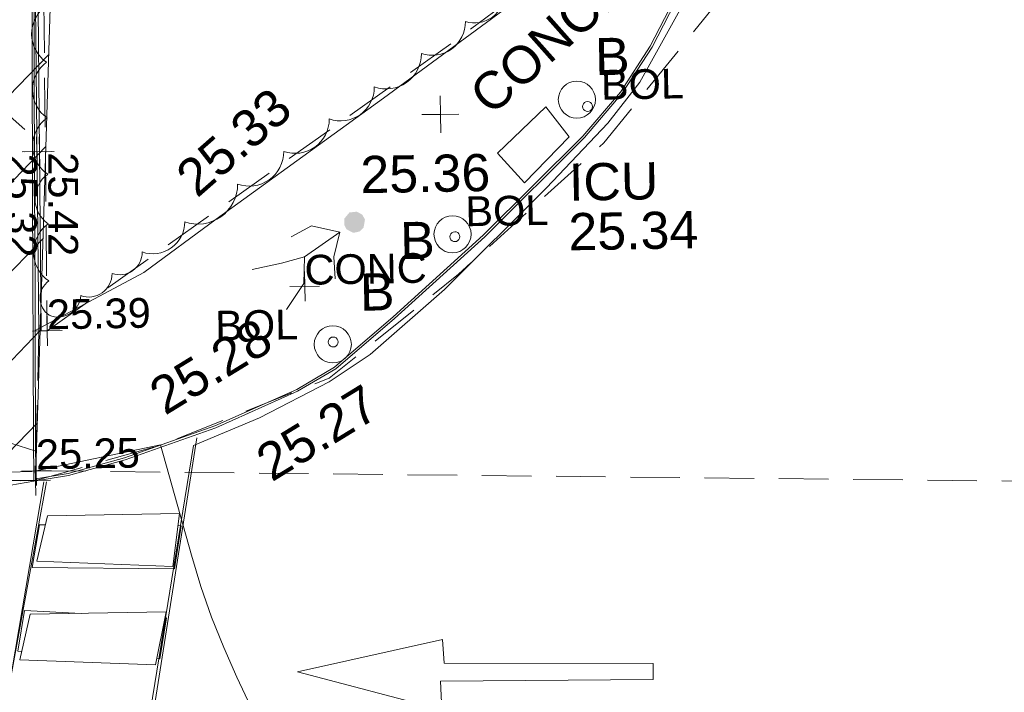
# Model space of a CAD drawing. Header units: millimetres. Extents: x -287732 to 520720, y -88450 to 287754.
# Tile 115 of 256: x -222827 to -212884, y 82152 to 88941. Entities that reach past the tile are written whole.
import ezdxf

# ---------------------------------------------------------------- set-up
doc = ezdxf.new("R2010")
doc.units = ezdxf.units.MM
doc.linetypes.add('IMPORT-DASHED _2_', pattern=[750, 500, -250])
doc.linetypes.add('IMPORT-UG_ELEC_STREET LIGHTING_QLB2 _2_', pattern=[2700, 1500, -300, 0, -250, 150, -300, 0, -200])
for name, color, linetype, lineweight, true_color in [('00_TOPO_FOOTPATH', 7, 'Continuous', 9, 0xa50000), ('00_TOPO_FURN_BOLLARD', 7, 'Continuous', 9, 0x666666), ('00_TOPO_KERB_BOTTOM', 1, 'Continuous', 9, 0xff0000), ('00_TOPO_KERB_TOP', 7, 'Continuous', 9, 0xa500a5), ('00_TOPO_LEVEL_SPOT', 7, 'Continuous', 9, 0x666666), ('00_TOPO_ROAD_MARKING_ARROWS', 7, 'Continuous', 9, 0x999999), ('00_TOPO_ROAD_MARKING_WHITE_CONTINUOUS', 7, 'Continuous', 9, 0x999999), ('00_TOPO_SERV_IC', 5, 'Continuous', 9, 0x0000ff), ('12333-PUM-2D-U-0001-C01 - Rev2_REVIT IMPORT_dwg', 7, 'Continuous', 9, 0x767676), ('BOLLARD', 7, 'Continuous', 9, 0x00a5a5), ('BOLLARD_TXT', 7, 'Continuous', 9, 0x00a5a5), ('CONTOURS_MINOR', 7, 'Continuous', 9, 0x00a5a5), ('FORM_LINE', 7, 'IMPORT-DASHED _2_', 9, 0x00a500), ('FORM_LINE_LVL', 7, 'Continuous', 9, 0x00a500), ('KERB_BOTTOM', 7, 'Continuous', 9, 0x0000a5), ('KERB_BOTTOM_LVL', 7, 'Continuous', 9, 0x0000a5), ('KERB_TOP', 2, 'Continuous', 9, 0xffff00), ('KERB_TOP_LVL', 2, 'Continuous', 9, 0xffff00), ('MARKINGS_WHITE_LINE', 7, 'Continuous', 9, 0xc0c0c0), ('MARKINGS_YELLOW_LINE', 7, 'Continuous', 9, 0xc0c0c0), ('PUM-UNABLE TO SURVEY', 190, 'Continuous', 9, 0x7f00ff), ('VEGETATION', 7, 'Continuous', 9, 0x00a500)]:
    doc.layers.add(name, color=color, linetype=linetype, lineweight=lineweight, true_color=true_color)
for name, color, linetype, lineweight in [('00_TOPO_PEDASTRIAN', 7, 'Continuous', 9), ('00_TOPO_SURFACE', 7, 'Continuous', 9), ('00_TOPO_SURVEY_TEXT', 7, 'Continuous', 9), ('00_UAV_SURFACE', 7, 'Continuous', 9), ('CHANGE_OF_SURFACE', 7, 'IMPORT-DASHED _2_', 9), ('CHANGE_OF_SURFACE_LVL', 7, 'Continuous', 9), ('Text', 7, 'Continuous', 9), ('TEXT_TXT', 7, 'Continuous', 9)]:
    doc.layers.add(name, color=color, linetype=linetype, lineweight=lineweight)
doc.styles.add('Arial_3', font='arial.ttf', dxfattribs={"height": 300})
doc.styles.add('Swis721 Lt BT_2', font='swissl.ttf', dxfattribs={"height": 375})

# ---------------------------------------------------------------- blocks, each defined once
blk = doc.blocks.new('12333-PUM-2D-U-0001-C01 - Rev2_REVIT IMPORT_dwg_PEDESTRIAN CROSS-2077055-Site Location Plan Proposed')
at = {"layer": '00_TOPO_PEDASTRIAN', "true_color": 0xe2e2e2}
blk.add_hatch(color=254, dxfattribs=at).paths.add_polyline_path([(533684057.2, 725646030.3), (533684112.3, 725646041.7), (533684154.3, 725646079.1), (533684169.8, 725646160.8), (533684144.6, 725646211), (533684089.2, 725646242.4), (533684014.7, 725646235.8), (533683960.3, 725646172.9), (533683959.3, 725646112.4), (533683982.4, 725646066.5), (533684042.4, 725646033.1)])
at = {"layer": '00_TOPO_PEDASTRIAN', "color": 253, "true_color": 0xaaaaaa, "flags": 128}
for points in [[(533683422.6, 725646000.8), (533683628.2, 725646107.8), (533683914.6, 725646038.7), (533683849.7, 725645792.3), (533683859.7, 725645569.5)], [(533683914.6, 725646038.7), (533683552.5, 725645795.5), (533683540.6, 725645526.8), (533683361.2, 725645267.7)], [(533683552.5, 725645795.5), (533683319.9, 725645737.3), (533683022.6, 725645677.5)]]:
    blk.add_lwpolyline(points, dxfattribs=at)
blk = doc.blocks.new('12333-PUM-2D-U-0001-C01 - Rev2_REVIT IMPORT_dwg_MSL_Bollard_2-2077182-Site Location Plan Proposed')
at = {"layer": '00_TOPO_FURN_BOLLARD', "color": 254, "true_color": 0xcccccc}
blk.add_circle((0, 0), 62.5, dxfattribs=at)
blk = doc.blocks.new('12333-PUM-2D-U-0001-C01 - Rev2_REVIT IMPORT_dwg_MM-2077200-Site Location Plan Proposed')
at = {"layer": '00_TOPO_LEVEL_SPOT', "color": 254, "true_color": 0xcccccc, "flags": 128}
for points in [[(500, 0), (0, 0), (0, 500)], [(0, -500), (0, 0), (-500, 0)]]:
    blk.add_lwpolyline(points, dxfattribs=at)
blk = doc.blocks.new('12333-PUM-2D-U-0001-C01 - Rev2_REVIT IMPORT_dwg_MGS62954_T2_Galway_ITM_3d_Rev1-2077680-Site Location Plan Proposed')
at = {"layer": '00_TOPO_FOOTPATH', "color": 254, "true_color": 0xcccccc, "flags": 128}
blk.add_lwpolyline([(533680820.5, 725645100.3), (533681929.7, 725645667.7), (533682667.1, 725646193.3), (533684377.8, 725647384.1), (533686266.3, 725648723.7), (533687221.2, 725649368.3), (533687981.9, 725649939.3)], dxfattribs=at)
at = {"layer": '00_TOPO_KERB_BOTTOM', "color": 254, "true_color": 0xcccccc, "flags": 128}
blk.add_lwpolyline([(533680878.9, 725650653.1), (533680817.1, 725646489), (533680785, 725644034.6), (533680779.1, 725643579.2), (533681132.3, 725643630.2), (533681707.5, 725643777.9), (533682626.5, 725644086.5), (533683460, 725644440), (533683850, 725644660), (533684451.9, 725645157.1), (533685376.5, 725645966.5), (533686400, 725646950), (533686790, 725647390), (533687100, 725647850), (533687400, 725648410)], dxfattribs=at)
at = {"layer": '00_TOPO_KERB_TOP', "color": 254, "true_color": 0xcccccc, "flags": 128}
blk.add_lwpolyline([(533680900.4, 725650652.7), (533680838.7, 725646488.7), (533680833.2, 725646071), (533680824.8, 725645426.1), (533680819.5, 725645017.6), (533680806.6, 725644034.4), (533680801, 725643604.2), (533681128, 725643651.4), (533681701.3, 725643798.6), (533682618.8, 725644106.7), (533683450.5, 725644459.4), (533683837.7, 725644677.9), (533684437.9, 725645173.5), (533685362, 725645982.4), (533686384.4, 725646965), (533686772.9, 725647403.2), (533687081.5, 725647861.2), (533687380.5, 725648419.3)], dxfattribs=at)
at = {"layer": '00_TOPO_ROAD_MARKING_ARROWS', "color": 254, "true_color": 0xcccccc, "flags": 128}
blk.add_lwpolyline([(533687000, 725641470), (533684850, 725641490), (533684860, 725641200), (533683410, 725641610), (533684880, 725641910), (533684890, 725641670), (533687000, 725641630)], close=True, dxfattribs=at)
at = {"layer": '00_TOPO_ROAD_MARKING_WHITE_CONTINUOUS', "color": 254, "true_color": 0xcccccc, "flags": 128}
for points in [[(533682400, 725643910), (533683070, 725644180), (533683780, 725644530), (533684200, 725644800), (533684960, 725645440), (533686010, 725646450), (533686640, 725647090), (533686970, 725647500), (533687420, 725648280)], [(533682400, 725643910), (533681870, 725640980), (533681380, 725638390)], [(533680910, 725643570), (533680410, 725641090), (533679940, 725638660)]]:
    blk.add_lwpolyline(points, dxfattribs=at)
at = {"layer": '00_TOPO_SERV_IC', "color": 254, "true_color": 0xcccccc}
for p, q in [((533686016.7, 725647266), (533685521.4, 725646808.8)), ((533686245.3, 725646961.2), (533686016.7, 725647266)), ((533685788.1, 725646504), (533686245.3, 725646961.2)), ((533685788.1, 725646504), (533685521.4, 725646808.8))]:
    blk.add_line(p, q, dxfattribs=at)
at = {"layer": '00_TOPO_SURFACE', "color": 254, "true_color": 0xcccccc, "flags": 128}
blk.add_lwpolyline([(533666250, 725643650), (533667830, 725643640), (533669520, 725643620), (533671930, 725643580), (533674340, 725643500), (533676670, 725643510), (533679350, 725643460), (533680390, 725643520), (533680779.1, 725643579.2)], dxfattribs=at)
at = {"layer": '00_UAV_SURFACE', "color": 254, "true_color": 0xcccccc}
for p, q in [((533680797, 725642770.2), (533680911.3, 725643227.4)), ((533682244.8, 725643227.4), (533680911.3, 725643227.4)), ((533682168.6, 725642694), (533682244.8, 725643227.4)), ((533680797, 725642770.2), (533682168.6, 725642694)), ((533680606.5, 725641779.6), (533680720.8, 725642236.8)), ((533682092.4, 725642236.8), (533680720.8, 725642236.8)), ((533681978.1, 725641703.4), (533682092.4, 725642236.8)), ((533680606.5, 725641779.6), (533681978.1, 725641703.4))]:
    blk.add_line(p, q, dxfattribs=at)
for name, p, xscale, yscale, zscale in [('12333-PUM-2D-U-0001-C01 - Rev2_REVIT IMPORT_dwg_MSL_Bollard_2-2077182-Site Location Plan Proposed', (533686330.4, 725647334.8), 3, 3, 3), ('12333-PUM-2D-U-0001-C01 - Rev2_REVIT IMPORT_dwg_MM-2077200-Site Location Plan Proposed', (533684950, 725647210), 0.375, 0.375, 0.375), ('12333-PUM-2D-U-0001-C01 - Rev2_REVIT IMPORT_dwg_MSL_Bollard_2-2077182-Site Location Plan Proposed', (533685051.4, 725645997.7), 3, 3, 3), ('12333-PUM-2D-U-0001-C01 - Rev2_REVIT IMPORT_dwg_MSL_Bollard_2-2077182-Site Location Plan Proposed', (533683823, 725644907.3), 3, 3, 3)]:
    blk.add_blockref(name, p, dxfattribs=dict(xscale=xscale, yscale=yscale, zscale=zscale))
blk.add_blockref('12333-PUM-2D-U-0001-C01 - Rev2_REVIT IMPORT_dwg_PEDESTRIAN CROSS-2077055-Site Location Plan Proposed', (0, 0))
at = {"layer": '00_TOPO_FOOTPATH', "color": 251, "true_color": 0x666666, "insert": (533682236.9, 725646687.6), "char_height": 375, "width": 1495.902, "attachment_point": 1, "rotation": 40.25263, "line_spacing_factor": 1.005062, "style": 'Swis721 Lt BT_2'}
blk.add_mtext('25.33', dxfattribs=at)
at = {"layer": '00_TOPO_FURN_BOLLARD', "char_height": 375, "width": 398.907, "attachment_point": 1, "line_spacing_factor": 1.005062, "style": 'Swis721 Lt BT_2'}
for insert in [(533686521, 725647952.3), (533684521.4, 725646129.6), (533684105.7, 725645616.9)]:
    blk.add_mtext('B', dxfattribs=dict(at, insert=insert))
at = {"layer": '00_TOPO_KERB_BOTTOM', "color": 251, "true_color": 0x666666, "insert": (533682991.8, 725643847.5), "char_height": 375, "width": 1495.902, "attachment_point": 1, "rotation": 30.51432, "line_spacing_factor": 1.005062, "style": 'Swis721 Lt BT_2'}
blk.add_mtext('25.27', dxfattribs=at)
at = {"layer": '00_TOPO_KERB_TOP', "color": 251, "true_color": 0x666666, "insert": (533681925.6, 725644537.8), "char_height": 375, "width": 1495.902, "attachment_point": 1, "rotation": 30.51432, "line_spacing_factor": 1.005062, "style": 'Swis721 Lt BT_2'}
blk.add_mtext('25.28', dxfattribs=at)
at = {"layer": '00_TOPO_LEVEL_SPOT', "insert": (533684131.8, 725646803), "char_height": 375, "width": 1495.902, "attachment_point": 1, "line_spacing_factor": 1.005062, "style": 'Swis721 Lt BT_2'}
blk.add_mtext('25.36', dxfattribs=at)
at = {"layer": '00_TOPO_SERV_IC', "color": 251, "true_color": 0x666666, "char_height": 375, "attachment_point": 1, "line_spacing_factor": 1.005062, "style": 'Swis721 Lt BT_2'}
for s, insert, width in [('ICU', (533686236, 725646690), 1021.013), ('25.34', (533686222, 725646189.6), 1495.902)]:
    blk.add_mtext(s, dxfattribs=dict(at, insert=insert, width=width))
at = {"layer": '00_TOPO_SURVEY_TEXT', "color": 251, "true_color": 0x666666, "insert": (533685215.7, 725647461.8), "char_height": 375, "width": 3286.236, "attachment_point": 1, "rotation": 40.62841, "line_spacing_factor": 1.005062, "style": 'Swis721 Lt BT_2'}
blk.add_mtext('CONCRETE', dxfattribs=at)
blk = doc.blocks.new('12333-PUM-2D-U-0001-C01 - Rev2_REVIT IMPORT_dwg_SPOT-2077713-Site Location Plan Proposed')
at = {"layer": 'Text', "color": 253, "true_color": 0xaaaaaa}
for p, q in [((0, 500), (0, -500)), ((-500, 0), (500, 0))]:
    blk.add_line(p, q, dxfattribs=at)
blk = doc.blocks.new('12333-PUM-2D-U-0001-C01 - Rev2_REVIT IMPORT_dwg_CIRCL-2077706-Site Location Plan Proposed')
at = {"layer": 'BOLLARD', "color": 254, "true_color": 0xaae1e1, "flags": 128}
blk.add_lwpolyline([(475, -154), (500, 0), (475, 154), (404, 293), (293, 404), (154, 475), (0, 500), (-154, 475), (-293, 404), (-404, 293), (-475, 154), (-500, 0), (-475, -154), (-404, -293), (-293, -404), (-154, -475), (0, -500), (154, -475), (293, -404), (404, -293)], close=True, dxfattribs=at)
blk = doc.blocks.new('12333-PUM-2D-U-0001-C01 - Rev2_REVIT IMPORT_dwg_SPOT-2077769-Site Location Plan Proposed')
at = {"layer": 'CHANGE_OF_SURFACE_LVL', "color": 253, "true_color": 0xaaaaaa}
for p, q in [((0, 500), (0, -500)), ((-500, 0), (500, 0))]:
    blk.add_line(p, q, dxfattribs=at)
blk = doc.blocks.new('12333-PUM-2D-U-0001-C01 - Rev2_REVIT IMPORT_dwg_SPOT-V272-Site Location Plan Proposed')
at = {"layer": 'KERB_BOTTOM_LVL', "color": 9, "true_color": 0xaaaae1}
for p, q in [((0, 500), (0, -500)), ((-500, 0), (500, 0))]:
    blk.add_line(p, q, dxfattribs=at)
blk = doc.blocks.new('12333-PUM-2D-U-0001-C01 - Rev2_REVIT IMPORT_dwg_SPOT-2077810-Site Location Plan Proposed')
at = {"layer": 'KERB_TOP_LVL', "color": 51, "true_color": 0xffffaa}
for p, q in [((0, 500), (0, -500)), ((-500, 0), (500, 0))]:
    blk.add_line(p, q, dxfattribs=at)
blk = doc.blocks.new('12333-PUM-2D-U-0001-C01 - Rev2_REVIT IMPORT_dwg_SPOT-2077773-Site Location Plan Proposed')
at = {"layer": 'FORM_LINE_LVL', "color": 9, "true_color": 0xaae1aa}
for p, q in [((0, 500), (0, -500)), ((-500, 0), (500, 0))]:
    blk.add_line(p, q, dxfattribs=at)
blk = doc.blocks.new('12333-PUM-2D-U-0001-C01 - Rev2_REVIT IMPORT_dwg-1620468-Site Location Plan Proposed')
at = {"layer": 'PUM-UNABLE TO SURVEY', "true_color": 0xffffd4}
h = blk.add_hatch(dxfattribs=at)
h.set_pattern_fill('FP_9', style=0, pattern_type=2)
h.set_pattern_definition([(45, (41634.35, 69554.64), (-441.942, 441.942), [])])
h.paths.add_polyline_path([(37524.4, 27749.6), (39719.4, 27733.6), (40542.4, 44738.6), (43956.4, 44451.6), (45297.4, 43874.6), (45942.4, 43356.6), (47453.4, 44738.6), (47563.4, 52798.6), (47921.4, 66999.6), (48138.4, 81554.6), (48562.4, 104774.6), (48297.4, 103600.6), (47929.4, 102487.6), (47053.4, 100890.6), (45417.4, 99174.6), (44013.4, 98202.6), (42941.4, 97753.6), (41983.4, 97455.6), (41128.4, 97332.6), (41324.4, 111275.6), (36515.4, 111375.6), (36230.1, 97556.1), (35929.4, 86120.6), (35491.4, 66993.6), (35043.4, 48527.6), (34714.2, 32296.8), (35058.4, 31025.6), (35949.4, 29459.6), (36787.4, 28354.6), (37496.6, 27772.4)])
h.paths.add_polyline_path([(40898.5, 44975.2), (41020.4, 51147.4), (43184.5, 51147.4), (43066.8, 44975.2), (40904.3, 44975.2)])
at = {"layer": 'CHANGE_OF_SURFACE', "color": 253, "true_color": 0xaaaaaa}
blk.add_line((26420.5, 27929.8), (39718.9, 27731), dxfattribs=at)
at = {"layer": 'CHANGE_OF_SURFACE', "color": 253, "true_color": 0xaaaaaa, "flags": 128}
for points in [[(40067.7, 44543.4), (40028.5, 42477.6), (39939.3, 35636.1), (39889.2, 32858.6), (39862.4, 29239.7), (39802.7, 29240.1)], [(39862.4, 29239.7), (44020.6, 32087.9), (46970.5, 34219.8)], [(39776.6, 29241.8), (39718.9, 27731), (40992.8, 28068.8), (42700.2, 28713.6), (44026.2, 29739.9), (45515.7, 31038.7), (46823.6, 32600.8), (46880.2, 32742.2)]]:
    blk.add_lwpolyline(points, dxfattribs=at)
at = {"layer": 'CONTOURS_MINOR', "color": 254, "true_color": 0xaae1e1, "flags": 128}
blk.add_lwpolyline([(41987.8, 25109.2), (41716.4, 25710.1), (41588.7, 26013.4), (41471.5, 26320.3), (41370, 26632.9), (41279.1, 26949.1), (40987.8, 28069.2), (39727.8, 27829.2), (39727.8, 28029.2), (38550.6, 28425.8), (37977.6, 28633.4), (37411.9, 28857.9), (36856.8, 29107.8), (36308.9, 29374.6), (35766.5, 29654.3), (35224.1, 29934.1), (34681.9, 30214.1), (34139.7, 30494.2), (32117.8, 31539.2), (25853.8, 36230.1)], dxfattribs=at)
at = {"layer": 'FORM_LINE', "color": 9, "true_color": 0xaae1aa, "flags": 128}
blk.add_lwpolyline([(39727.1, 27829.5), (50892.7, 27516.9), (66307.4, 27026.3)], dxfattribs=at)
at = {"layer": 'KERB_BOTTOM', "color": 9, "true_color": 0xaaaae1, "flags": 128}
blk.add_lwpolyline([(39942.8, 42478.7), (39853.6, 35637.4), (39803.5, 32859.7), (39776.6, 29241.8)], dxfattribs=at)
at = {"layer": 'KERB_TOP', "color": 51, "true_color": 0xffffaa, "flags": 128}
blk.add_lwpolyline([(40025, 49472.4), (39968.9, 42478.4), (39879.7, 35637), (39829.5, 32859.3), (39802.7, 29240.1), (39776.6, 29241.8)], dxfattribs=at)
at = {"layer": 'MARKINGS_WHITE_LINE', "color": 254, "true_color": 0xeaeaea}
for p, q in [((41355.2, 28134.1), (40396.1, 22699.3)), ((39801.1, 27716.7), (38886.5, 22841.4)), ((39752, 27283.7), (39809, 27282.3)), ((39584.8, 26422.6), (40154.2, 26382.4))]:
    blk.add_line(p, q, dxfattribs=at)
at = {"layer": 'MARKINGS_WHITE_LINE', "color": 254, "true_color": 0xeaeaea, "flags": 128}
for points in [[(41147.7, 27250.9), (41181.8, 27250.1), (41104.6, 26816.6), (39670.4, 26854.4), (39752, 27283.7)], [(39547.8, 26009.1), (39510.6, 26011.7), (39584.8, 26422.6)], [(41000, 26322.8), (41016.4, 26321.7), (40942, 25911.2), (40912.2, 25913.3)]]:
    blk.add_lwpolyline(points, dxfattribs=at)
at = {"layer": 'MARKINGS_YELLOW_LINE', "color": 254, "true_color": 0xeaeaea}
blk.add_line((38807.2, 32067.7), (39671.3, 31274.8), dxfattribs=at)
at = {"layer": 'MARKINGS_YELLOW_LINE', "color": 254, "true_color": 0xeaeaea, "flags": 128}
blk.add_lwpolyline([(39457.9, 32037.7), (34726, 32255.7), (34934.9, 31538.2), (35280, 30738.9), (35470.7, 30248.5), (35970.3, 29503.8), (36506.1, 28931.6), (36887.6, 28595.5), (37378, 28241.3), (37904.8, 28005.2), (38704, 27814.5), (39684.9, 27823.5)], dxfattribs=at)
at = {"layer": 'PUM-UNABLE TO SURVEY', "color": 7, "true_color": 0xffffd4, "flags": 128}
blk.add_lwpolyline([(48138.4, 81554.6), (47921.4, 66999.6), (47563.4, 52798.6), (47453.4, 44738.6), (45942.4, 43356.6), (45297.4, 43874.6), (43956.4, 44451.6), (40542.4, 44738.6), (39719.4, 27733.6), (37524.4, 27749.6), (36787.4, 28354.6), (35949.4, 29459.6), (35058.4, 31025.6), (34714.2, 32296.8), (35043.4, 48527.6), (35491.4, 66993.6), (35929.4, 86120.6)], dxfattribs=at)
at = {"layer": 'VEGETATION', "color": 9, "true_color": 0xaae1aa}
for centre, radius, start, end in [((40104.4, 32232.6), 346.9, 124.57531, 234.57531), ((44237.8, 32571.2), 299.1, 250.85527, 0.85527), ((43804.3, 32288.8), 335.4, 249.97018, 359.97018), ((40097.3, 31668.5), 341.8, 124.57531, 234.57531), ((43333.1, 31977.4), 356.3, 249.41015, 359.41015), ((42867.2, 31647.3), 340.6, 249.41015, 359.41015), ((40096.9, 31103.2), 348.3, 124.57531, 234.57531), ((42403.1, 31332), 344.3, 249.41015, 359.41015), ((41933.2, 31013.3), 348.9, 249.41015, 359.41015), ((40068, 30568.4), 304.8, 124.57531, 234.57531), ((41410.4, 30690.8), 400.2, 249.41015, 359.41015), ((40091.3, 30030), 352.4, 124.57531, 234.57531), ((40948.9, 30319.5), 320.8, 249.41015, 359.41015), ((40607.6, 30021.6), 228.4, 249.41015, 359.41015), ((40006.5, 29569.5), 210.6, 124.57531, 234.57531), ((40291.2, 29810.2), 236.1, 249.41015, 359.41015), ((39979.4, 29606.9), 229.5, 245.57586, 355.57586)]:
    blk.add_arc(centre, radius, start, end, dxfattribs=at)
blk.add_blockref('12333-PUM-2D-U-0001-C01 - Rev2_REVIT IMPORT_dwg_MGS62954_T2_Galway_ITM_3d_Rev1-2077680-Site Location Plan Proposed', (-533641079.6, -725615854.4))
for name, p, xscale, yscale, zscale in [('12333-PUM-2D-U-0001-C01 - Rev2_REVIT IMPORT_dwg_CIRCL-2077706-Site Location Plan Proposed', (45357.7, 31408), 0.1, 0.1, 0.1), ('12333-PUM-2D-U-0001-C01 - Rev2_REVIT IMPORT_dwg_SPOT-V272-Site Location Plan Proposed', (39790, 31050.7), 0.3, 0.3, 0.3), ('12333-PUM-2D-U-0001-C01 - Rev2_REVIT IMPORT_dwg_SPOT-2077810-Site Location Plan Proposed', (39816.1, 31049.7), 0.3, 0.3, 0.3), ('12333-PUM-2D-U-0001-C01 - Rev2_REVIT IMPORT_dwg_CIRCL-2077706-Site Location Plan Proposed', (43994.7, 30118.2), 0.1, 0.1, 0.1), ('12333-PUM-2D-U-0001-C01 - Rev2_REVIT IMPORT_dwg_SPOT-2077713-Site Location Plan Proposed', (42470.9, 29644.5), 0.3, 0.3, 0.3), ('12333-PUM-2D-U-0001-C01 - Rev2_REVIT IMPORT_dwg_SPOT-2077769-Site Location Plan Proposed', (39862.4, 29239.7), 0.3, 0.3, 0.3), ('12333-PUM-2D-U-0001-C01 - Rev2_REVIT IMPORT_dwg_CIRCL-2077706-Site Location Plan Proposed', (42748.7, 29077), 0.1, 0.1, 0.1), ('12333-PUM-2D-U-0001-C01 - Rev2_REVIT IMPORT_dwg_SPOT-2077773-Site Location Plan Proposed', (39727.1, 27829.5), 0.3, 0.3, 0.3), ('12333-PUM-2D-U-0001-C01 - Rev2_REVIT IMPORT_dwg_SPOT-2077769-Site Location Plan Proposed', (39718.9, 27731), 0.3, 0.3, 0.3)]:
    blk.add_blockref(name, p, dxfattribs=dict(xscale=xscale, yscale=yscale, zscale=zscale))
at = {"layer": 'BOLLARD_TXT', "char_height": 300, "width": 1002.686, "attachment_point": 1, "line_spacing_factor": 0.941778, "style": 'Arial_3'}
for insert in [(45496.3, 31775), (44105, 30521.4), (41559.5, 29411.5)]:
    blk.add_mtext('BOL', dxfattribs=dict(at, insert=insert))
at = {"layer": 'CHANGE_OF_SURFACE_LVL', "insert": (39862.4, 29554.6), "char_height": 300, "width": 1256.112, "attachment_point": 1, "line_spacing_factor": 0.941778, "style": 'Arial_3'}
blk.add_mtext('25.39', dxfattribs=at)
at = {"layer": 'FORM_LINE_LVL', "insert": (39727.1, 28144.5), "char_height": 300, "width": 1256.112, "attachment_point": 1, "line_spacing_factor": 0.941778, "style": 'Arial_3'}
blk.add_mtext('25.25', dxfattribs=at)
at = {"layer": 'KERB_BOTTOM_LVL', "insert": (39789.6, 31030.8), "char_height": 300, "width": 1256.112, "attachment_point": 1, "rotation": 268.94676, "line_spacing_factor": 0.941778, "style": 'Arial_3'}
blk.add_mtext('25.32', dxfattribs=at)
at = {"layer": 'KERB_TOP_LVL', "insert": (40206.2, 31036.4), "char_height": 300, "width": 1256.112, "attachment_point": 1, "rotation": 268.94676, "line_spacing_factor": 0.941778, "style": 'Arial_3'}
blk.add_mtext('25.42', dxfattribs=at)
at = {"layer": 'TEXT_TXT', "insert": (42470.9, 29959.5), "char_height": 300, "width": 1469.137, "attachment_point": 1, "line_spacing_factor": 0.941778, "style": 'Arial_3'}
blk.add_mtext('CONC', dxfattribs=at)

msp = doc.modelspace()

# ---------------------------------------------------------------- block references
at = {"layer": '12333-PUM-2D-U-0001-C01 - Rev2_REVIT IMPORT_dwg', "color": 254, "linetype": 'IMPORT-UG_ELEC_STREET LIGHTING_QLB2 _2_', "true_color": 0xffd4d4, "rotation": 0.9999999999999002}
msp.add_blockref('12333-PUM-2D-U-0001-C01 - Rev2_REVIT IMPORT_dwg-1620468-Site Location Plan Proposed', (-261895.1, 55869.6), dxfattribs=at)

doc.saveas('drawing.dxf')
